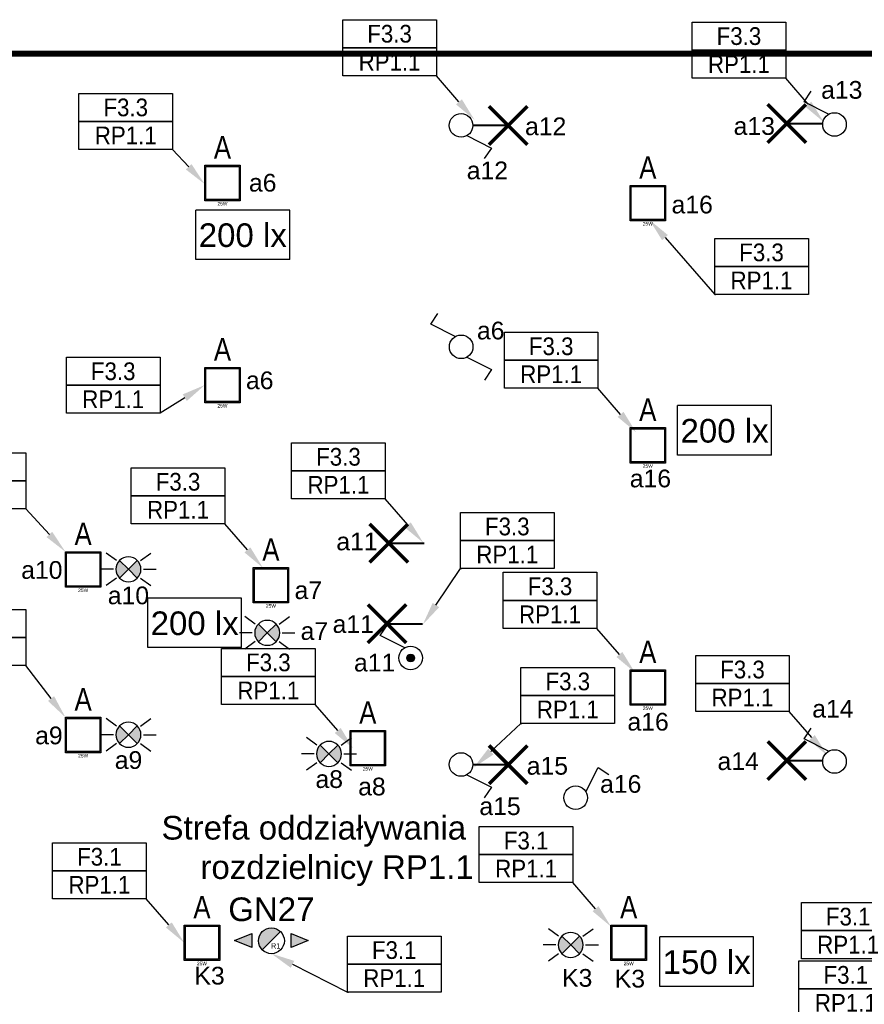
# Model space of a CAD drawing. Header units: millimetres. Extents: x 38270 to 48687, y 14738 to 20042.
# Tile 16 of 19: x 42280 to 42995, y 15459 to 16293. Entities that reach past the tile are written whole.
import ezdxf
from ezdxf import colors
from ezdxf.entities.mleader import LeaderData, LeaderLine
from ezdxf.enums import TextEntityAlignment as Align
from ezdxf.math import Vec2, Vec3

# ---------------------------------------------------------------- set-up
doc = ezdxf.new("R2010")
doc.units = ezdxf.units.MM
doc.linetypes.add('DASHED', pattern=[0.75, 0.5, -0.25])
for name, color, linetype in [('_IE_Adresy_Obwodów', 246, 'Continuous'), ('_IE_Czujki ruchu ośw', 170, 'Continuous'), ('_IE_Nateżenie oświetlenia AW', 94, 'Continuous'), ('_IE_Natężenia oświetlenia', 240, 'Continuous'), ('_IE_Oświetlenie podstawowe oprawy', 5, 'Continuous'), ('_IE_Strefy oddziaływania rozdzielnic elektrycznych', 240, 'Continuous'), ('_IE_Strefy sterowania ośw', 242, 'Continuous'), ('_IE_Strefy sterowania oświetleniem', 242, 'Continuous'), ('_IE_Łączniki_ośw_IP20', 5, 'Continuous'), ('_IE_Łączniki_ośw_IP44', 5, 'Continuous'), ('AX - OPISY', 240, 'Continuous'), ('AX - OPRAWY  EWAKUACYJNE', 240, 'Continuous')]:
    doc.layers.add(name, color=color, linetype=linetype)
doc.layers.add('_IE_punkty oświetleniowe', color=170, linetype='Continuous', lineweight=40)
doc.layers.add('AX - ADRESACJA', color=240, linetype='Continuous', lineweight=5)
doc.styles.add('ARIAL', font='arial.ttf')
doc.styles.add('ARIAL 1.0', font='txt')
doc.styles.add('ML-LENA', font='ARIALN.TTF')
doc.styles.add('ROMANS', font='simplex.shx', dxfattribs={"width": 0.8})
doc.styles.get("Standard").update_dxf_attribs({"font": 'ARIAL.TTF'})

# ---------------------------------------------------------------- blocks, each defined once
blk = doc.blocks.new('Natężenie oświetlenia')
at = {"layer": '_IE_Natężenia oświetlenia', "color": 7, "linetype": 'Continuous'}
for p in [(-39.69, -20.91), (39.69, 20.91)]:
    blk.add_line(p, (-39.69, 20.91), dxfattribs=at)
at = {"layer": '_IE_Natężenia oświetlenia', "color": 7}
for q in [(39.69, 20.91), (-39.69, -20.91)]:
    blk.add_line((39.69, -20.91), q, dxfattribs=at)
at = {"layer": '_IE_Nateżenie oświetlenia AW', "style": 'ARIAL', "flags": 12}
blk.add_attdef('LUX', text='', height=20, dxfattribs=at).set_placement((0, 0), align=Align.MIDDLE)
blk = doc.blocks.new('*U5022')
at = {"layer": '_IE_Łączniki_ośw_IP20', "color": 170, "ltscale": 3}
for p, q in [((1418.02, 1520.84), (1438.71, 1510.36)), ((1438.71, 1510.36), (1432.72, 1501.38))]:
    blk.add_line(p, q, dxfattribs=at)
blk.add_circle((1413.07, 1529.5), 9.98, dxfattribs=at)
at = {"layer": '_IE_Strefy sterowania ośw', "style": 'ARIAL', "flags": 12}
blk.add_attdef('STREFAOŚW', text='', height=17, dxfattribs=at).set_placement((1503.25, 1537.3), align=Align.MIDDLE)
blk = doc.blocks.new('*U5024')
at = {"layer": '_IE_Łączniki_ośw_IP20', "color": 170, "ltscale": 3}
for p, q in [((1387.42, 1548.64), (1393.41, 1557.63)), ((1408.12, 1538.17), (1387.42, 1548.64))]:
    blk.add_line(p, q, dxfattribs=at)
blk.add_circle((1413.07, 1529.5), 9.98, dxfattribs=at)
at = {"layer": '_IE_Strefy sterowania ośw', "style": 'ARIAL', "flags": 12}
blk.add_attdef('STREFAOŚW', text='', height=17, dxfattribs=at).set_placement((1503.25, 1537.3), align=Align.MIDDLE)
blk = doc.blocks.new('*U5026')
at = {"layer": '_IE_Łączniki_ośw_IP20', "color": 170, "ltscale": 3}
for p, q in [((1421.73, 1534.45), (1432.21, 1555.15)), ((1432.21, 1555.15), (1441.19, 1549.16))]:
    blk.add_line(p, q, dxfattribs=at)
blk.add_circle((1413.07, 1529.5), 9.98, dxfattribs=at)
at = {"layer": '_IE_Strefy sterowania ośw', "style": 'ARIAL', "flags": 12}
blk.add_attdef('STREFAOŚW', text='', height=17, dxfattribs=at).set_placement((1503.25, 1537.3), align=Align.MIDDLE)
blk = doc.blocks.new('*U5029')
at = {"layer": '_IE_Łączniki_ośw_IP20', "color": 170, "ltscale": 3}
for p, q in [((1387.37, 1548.73), (1393.36, 1557.72)), ((1408.07, 1538.26), (1387.37, 1548.73)), ((1418.02, 1520.84), (1438.71, 1510.36)), ((1438.71, 1510.36), (1432.72, 1501.38))]:
    blk.add_line(p, q, dxfattribs=at)
blk.add_circle((1413.07, 1529.5), 9.98, dxfattribs=at)
at = {"layer": '_IE_Strefy sterowania ośw', "style": 'ARIAL', "flags": 12}
blk.add_attdef('STREFAOŚW', text='', height=17, dxfattribs=at).set_placement((1503.25, 1537.3), align=Align.MIDDLE)
blk = doc.blocks.new('*U5042')
at = {"layer": '_IE_punkty oświetleniowe', "ltscale": 2}
blk.add_line((0, 0), (29.89, 0), dxfattribs=at)
at = {"layer": '_IE_punkty oświetleniowe', "ltscale": 2, "const_width": 3}
for points in [[(16.25, -16.25), (-16.25, 16.25)], [(16.25, 16.25), (-16.25, -16.25)]]:
    blk.add_lwpolyline(points, dxfattribs=at)
blk = doc.blocks.new('*U5044')
at = {"layer": '_IE_Łączniki_ośw_IP44'}
h = blk.add_hatch(color=170, dxfattribs=at)
edge = h.paths.add_edge_path()
edge.add_arc((1413.07, 1529.5), 3.27, 90, 450)
at = {"layer": '_IE_Łączniki_ośw_IP20', "color": 170, "ltscale": 3}
for p, q in [((1387.42, 1548.64), (1393.41, 1557.63)), ((1408.12, 1538.17), (1387.42, 1548.64))]:
    blk.add_line(p, q, dxfattribs=at)
blk.add_circle((1413.07, 1529.5), 9.98, dxfattribs=at)
at = {"layer": '_IE_Łączniki_ośw_IP44', "color": 170}
blk.add_circle((1413.07, 1529.5), 3.27, dxfattribs=at)
at = {"layer": '_IE_Strefy sterowania ośw', "style": 'ARIAL', "flags": 12}
blk.add_attdef('STREFAOŚW', text='', height=17, dxfattribs=at).set_placement((1503.25, 1537.3), align=Align.MIDDLE)
blk = doc.blocks.new('Czujka ruchu sufitowa')
at = {"layer": '_IE_Czujki ruchu ośw'}
for points in [[(3278.03, 380.43), (3285.51, 372.96), (3278.03, 365.48, -0.414214)], [(3292.98, 380.43), (3285.51, 372.96), (3292.98, 365.48, 0.414214)]]:
    blk.add_hatch(color=170, dxfattribs=at).paths.add_polyline_path(points)
at = {"layer": '_IE_Czujki ruchu ośw', "color": 170}
for p, q in [((3275.28, 380.38), (3266.59, 386.7)), ((3295.73, 380.38), (3304.42, 386.7)), ((3285.51, 372.96), (3278.03, 380.43)), ((3285.51, 372.96), (3292.98, 380.43)), ((3272.87, 372.96), (3262.13, 372.96)), ((3278.03, 365.48), (3285.51, 372.96)), ((3292.98, 365.48), (3285.51, 372.96)), ((3298.14, 372.96), (3308.89, 372.96)), ((3275.28, 365.53), (3266.59, 359.21)), ((3295.73, 365.53), (3304.42, 359.21))]:
    blk.add_line(p, q, dxfattribs=at)
for start, end in [(90, 270), (270, 90)]:
    blk.add_arc((3285.51, 372.96), 10.57, start, end, dxfattribs=at)
blk = doc.blocks.new('AX - GN27')
at = {"layer": 'AX - OPRAWY  EWAKUACYJNE', "color": 251, "style": 'ARIAL 1.0'}
blk.add_text('GN27', height=0.784, dxfattribs=at).set_placement((-1.5, -0.3))
blk = doc.blocks.new('GN27')
at = {"layer": 'AX - OPRAWY  EWAKUACYJNE'}
for points in [[(15.5, 15.5, 0.668179), (-21.9, 0, 0.198912), (-15.5, -15.5)], [(-62.5, 0.4), (-33.2, -11.2), (-33.2, 12.1)], [(33.2, 12), (62.5, 0.4), (33.2, -11.3)]]:
    blk.add_hatch(color=256, dxfattribs=at).paths.add_polyline_path(points)
for p, q in [((-62.5, 0.4), (-33.2, 12.1)), ((-33.2, -11.2), (-62.5, 0.4)), ((-33.2, 12.1), (-33.2, -11.2)), ((15.5, 15.5), (-15.5, -15.5)), ((33.2, 12), (62.5, 0.4)), ((33.2, -11.3), (33.2, 12)), ((62.5, 0.4), (33.2, -11.3))]:
    blk.add_line(p, q, dxfattribs=at)
blk.add_circle((0, 0), 21.9, dxfattribs=at)
at = {"layer": 'AX - OPRAWY  EWAKUACYJNE', "color": 2}
blk.add_blockref('AX - GN27', (-11.3, -0.1), dxfattribs=at)
at = {"layer": 'AX - ADRESACJA', "style": 'ROMANS', "width": 0.8, "flags": 4}
blk.add_attdef('AX_ADRES', text='', height=20, dxfattribs=at).set_placement((-1.6, -46.2), align=Align.MIDDLE)
at = {"layer": 'AX - OPRAWY  EWAKUACYJNE', "lineweight": 5, "style": 'ARIAL 1.0'}
blk.add_text('R1', height=9, dxfattribs=at).set_placement((7.2, -8.7), align=Align.MIDDLE)
at = {"layer": 'AX - OPRAWY  EWAKUACYJNE', "lineweight": 5, "style": 'ROMANS', "width": 0.8, "flags": 13}
blk.add_attdef('TYP', (-12.6, -0.8), '', height=0.2, dxfattribs=at)
blk = doc.blocks.new('F8R3B6Q8J0')
h = blk.add_hatch(color=0)
h.dxf.hatch_style = 1
h.paths.add_polyline_path([(-0.15, -0.15), (-0.15, 0.15), (0.15, 0.15), (0.15, -0.15)])
h.paths.add_polyline_path([(-0.14, -0.14), (-0.14, 0.14), (0.14, 0.14), (0.14, -0.14)], flags=16)
at = {"color": 0}
for p, q in [((-0.15, -0.15, 0.055), (-0.15, 0.15)), ((-0.15, 0.15), (0.15, 0.15, 0.055)), ((-0.14, -0.14), (-0.14, 0.14)), ((-0.14, 0.14), (0.14, 0.14)), ((0.14, 0.14), (0.14, -0.14)), ((0.15, 0.15, 0.055), (0.15, -0.15)), ((0.15, -0.15), (-0.15, -0.15, 0.055)), ((0.14, -0.14), (-0.14, -0.14))]:
    blk.add_line(p, q, dxfattribs=at)
at = {"color": 0, "style": 'ML-LENA'}
blk.add_attdef('SYMBOL', text='', height=0.19, dxfattribs=at).set_placement((0, 0.15, 244.664), align=Align.BOTTOM_CENTER)
blk.add_attdef('Atr3', text='', height=0.16, dxfattribs=at).set_placement((-0.175, 0, -3.3718), align=Align.MIDDLE_RIGHT)
blk.add_attdef('Atr1', text='', height=0.16, dxfattribs=at).set_placement((0.1742, 0, -3.3993), align=Align.MIDDLE_LEFT)
for tag, height, p in [('MOC', 0.03, (0, -0.16)), ('Atr2', 0.16, (0, -0.197, -3.3993))]:
    blk.add_attdef(tag, text='', height=height, dxfattribs=at).set_placement(p, align=Align.TOP_CENTER)
blk = doc.blocks.new('*U36201')
at = {"layer": '_IE_Adresy_Obwodów', "color": 7}
for points in [[(-792.5, 474.4), (0, 474.4), (0, 237.2), (-792.5, 237.2)], [(-792.5, 237.2), (0, 237.2), (0, 0), (-792.5, 0)]]:
    blk.add_lwpolyline(points, close=True, dxfattribs=at)
at = {"layer": '_IE_Adresy_Obwodów', "width": 0.9, "flags": 12}
for tag, p in [('ADRES', (-396.2, 355.8)), ('ROZDZ', (-396.2, 118.6))]:
    blk.add_attdef(tag, text='', height=150, dxfattribs=at).set_placement(p, align=Align.MIDDLE)
ml = blk.add_multileader_mtext('Standard')
ml.set_content(' ')
ml.set_leader_properties()
ml.build(insert=Vec2(0, 0))
ml.multileader.update_dxf_attribs({"arrow_head_size": 200})
ctx = ml.context
ctx.base_point, ctx.arrow_head_size, ctx.plane_origin = Vec3(-13.6, 0), 200, Vec3(553.5, 71.8)
ctx.text_align_type = 2
notes = []
notes.append((ctx, [(0, (1, 1, 0), (0, 0), (-1, 0), 8, [(0, [(321.9, -372.2), (0, 0)], 0, [])])]))
ctx.mtext.insert, ctx.mtext.alignment, ctx.mtext.flow_direction = Vec3(-10, 2), 3, 5
for ctx, leaders in notes:
    for number, flags, end, landing, length, lines in leaders:
        leader = LeaderData()
        leader.index, (leader.has_last_leader_line, leader.has_dogleg_vector, leader.attachment_direction) = number, flags
        leader.last_leader_point, leader.dogleg_vector, leader.dogleg_length = Vec3(end), Vec3(landing), length
        for number, points, colour, breaks in lines:
            line = LeaderLine()
            line.index, line.vertices, line.color, line.breaks = number, Vec3.list(points), colors.encode_raw_color(colour), breaks
            leader.lines.append(line)
        ctx.leaders.append(leader)
blk = doc.blocks.new('*U36215')
at = {"layer": '_IE_Adresy_Obwodów', "color": 7}
for points in [[(-792.5, 474.4), (0, 474.4), (0, 237.2), (-792.5, 237.2)], [(-792.5, 237.2), (0, 237.2), (0, 0), (-792.5, 0)]]:
    blk.add_lwpolyline(points, close=True, dxfattribs=at)
at = {"layer": '_IE_Adresy_Obwodów', "width": 0.9, "flags": 12}
for tag, p in [('ADRES', (-396.2, 355.8)), ('ROZDZ', (-396.2, 118.6))]:
    blk.add_attdef(tag, text='', height=150, dxfattribs=at).set_placement(p, align=Align.MIDDLE)
ml = blk.add_multileader_mtext('Standard')
ml.set_content(' ')
ml.set_leader_properties()
ml.build(insert=Vec2(0, 0))
ml.multileader.update_dxf_attribs({"arrow_head_size": 200})
ctx = ml.context
ctx.base_point, ctx.arrow_head_size, ctx.plane_origin = Vec3(-13.6, 0), 200, Vec3(553.5, 71.8)
ctx.text_align_type = 2
notes = []
notes.append((ctx, [(0, (1, 1, 0), (0, 0), (-1, 0), 8, [(0, [(401.7, 237), (0, 0)], 0, [])])]))
ctx.mtext.insert, ctx.mtext.alignment, ctx.mtext.flow_direction = Vec3(-10, 2), 3, 5
for ctx, leaders in notes:
    for number, flags, end, landing, length, lines in leaders:
        leader = LeaderData()
        leader.index, (leader.has_last_leader_line, leader.has_dogleg_vector, leader.attachment_direction) = number, flags
        leader.last_leader_point, leader.dogleg_vector, leader.dogleg_length = Vec3(end), Vec3(landing), length
        for number, points, colour, breaks in lines:
            line = LeaderLine()
            line.index, line.vertices, line.color, line.breaks = number, Vec3.list(points), colors.encode_raw_color(colour), breaks
            leader.lines.append(line)
        ctx.leaders.append(leader)
blk = doc.blocks.new('*U42536')
at = {"layer": '_IE_Adresy_Obwodów', "color": 7}
for points in [[(-792.5, 474.4), (0, 474.4), (0, 237.2), (-792.5, 237.2)], [(-792.5, 237.2), (0, 237.2), (0, 0), (-792.5, 0)]]:
    blk.add_lwpolyline(points, close=True, dxfattribs=at)
at = {"layer": '_IE_Adresy_Obwodów', "width": 0.9, "flags": 12}
for tag, p in [('ADRES', (-396.2, 355.8)), ('ROZDZ', (-396.2, 118.6))]:
    blk.add_attdef(tag, text='', height=150, dxfattribs=at).set_placement(p, align=Align.MIDDLE)
ml = blk.add_multileader_mtext('Standard')
ml.set_content(' ')
ml.set_leader_properties()
ml.build(insert=Vec2(0, 0))
ml.multileader.update_dxf_attribs({"arrow_head_size": 200})
ctx = ml.context
ctx.base_point, ctx.arrow_head_size, ctx.plane_origin = Vec3(-13.6, 0), 200, Vec3(553.5, 71.8)
ctx.text_align_type = 2
notes = []
notes.append((ctx, [(0, (1, 1, 0), (0, 0), (-1, 0), 8, [(0, [(335.3, -437.3), (0, 0)], 0, [])])]))
ctx.mtext.insert, ctx.mtext.alignment, ctx.mtext.flow_direction = Vec3(-10, 2), 3, 5
for ctx, leaders in notes:
    for number, flags, end, landing, length, lines in leaders:
        leader = LeaderData()
        leader.index, (leader.has_last_leader_line, leader.has_dogleg_vector, leader.attachment_direction) = number, flags
        leader.last_leader_point, leader.dogleg_vector, leader.dogleg_length = Vec3(end), Vec3(landing), length
        for number, points, colour, breaks in lines:
            line = LeaderLine()
            line.index, line.vertices, line.color, line.breaks = number, Vec3.list(points), colors.encode_raw_color(colour), breaks
            leader.lines.append(line)
        ctx.leaders.append(leader)
blk = doc.blocks.new('*U42538')
at = {"layer": '_IE_Adresy_Obwodów', "color": 7}
for points in [[(-792.5, 474.4), (0, 474.4), (0, 237.2), (-792.5, 237.2)], [(-792.5, 237.2), (0, 237.2), (0, 0), (-792.5, 0)]]:
    blk.add_lwpolyline(points, close=True, dxfattribs=at)
at = {"layer": '_IE_Adresy_Obwodów', "width": 0.9, "flags": 12}
for tag, p in [('ADRES', (-396.2, 355.8)), ('ROZDZ', (-396.2, 118.6))]:
    blk.add_attdef(tag, text='', height=150, dxfattribs=at).set_placement(p, align=Align.MIDDLE)
ml = blk.add_multileader_mtext('Standard')
ml.set_content(' ')
ml.set_leader_properties()
ml.build(insert=Vec2(0, 0))
ml.multileader.update_dxf_attribs({"arrow_head_size": 200})
ctx = ml.context
ctx.base_point, ctx.arrow_head_size, ctx.plane_origin = Vec3(-13.6, 0), 200, Vec3(553.5, 71.8)
ctx.text_align_type = 2
notes = []
notes.append((ctx, [(0, (1, 1, 0), (0, 0), (-1, 0), 8, [(0, [(335.3, -363), (0, 0)], 0, [])])]))
ctx.mtext.insert, ctx.mtext.alignment, ctx.mtext.flow_direction = Vec3(-10, 2), 3, 5
for ctx, leaders in notes:
    for number, flags, end, landing, length, lines in leaders:
        leader = LeaderData()
        leader.index, (leader.has_last_leader_line, leader.has_dogleg_vector, leader.attachment_direction) = number, flags
        leader.last_leader_point, leader.dogleg_vector, leader.dogleg_length = Vec3(end), Vec3(landing), length
        for number, points, colour, breaks in lines:
            line = LeaderLine()
            line.index, line.vertices, line.color, line.breaks = number, Vec3.list(points), colors.encode_raw_color(colour), breaks
            leader.lines.append(line)
        ctx.leaders.append(leader)
blk = doc.blocks.new('*U36245')
at = {"layer": '_IE_Adresy_Obwodów', "color": 7}
for points in [[(-792.5, 474.4), (0, 474.4), (0, 237.2), (-792.5, 237.2)], [(-792.5, 237.2), (0, 237.2), (0, 0), (-792.5, 0)]]:
    blk.add_lwpolyline(points, close=True, dxfattribs=at)
at = {"layer": '_IE_Adresy_Obwodów', "width": 0.9, "flags": 12}
for tag, p in [('ADRES', (-396.2, 355.8)), ('ROZDZ', (-396.2, 118.6))]:
    blk.add_attdef(tag, text='', height=150, dxfattribs=at).set_placement(p, align=Align.MIDDLE)
ml = blk.add_multileader_mtext('Standard')
ml.set_content(' ')
ml.set_leader_properties()
ml.build(insert=Vec2(0, 0))
ml.multileader.update_dxf_attribs({"arrow_head_size": 200})
ctx = ml.context
ctx.base_point, ctx.arrow_head_size, ctx.plane_origin = Vec3(-784.5, 0), 200, Vec3(-1345.9, 71.8)
notes = []
notes.append((ctx, [(0, (1, 1, 0), (-792.5, 0), (1, 0), 8, [(0, [(-1111.9, -475.4), (-792.5, 0)], 0, [])])]))
ctx.mtext.insert, ctx.mtext.flow_direction = Vec3(-782.5, 2), 5
for ctx, leaders in notes:
    for number, flags, end, landing, length, lines in leaders:
        leader = LeaderData()
        leader.index, (leader.has_last_leader_line, leader.has_dogleg_vector, leader.attachment_direction) = number, flags
        leader.last_leader_point, leader.dogleg_vector, leader.dogleg_length = Vec3(end), Vec3(landing), length
        for number, points, colour, breaks in lines:
            line = LeaderLine()
            line.index, line.vertices, line.color, line.breaks = number, Vec3.list(points), colors.encode_raw_color(colour), breaks
            leader.lines.append(line)
        ctx.leaders.append(leader)
blk = doc.blocks.new('*U42542')
at = {"layer": '_IE_Adresy_Obwodów', "color": 7}
for points in [[(-792.5, 474.4), (0, 474.4), (0, 237.2), (-792.5, 237.2)], [(-792.5, 237.2), (0, 237.2), (0, 0), (-792.5, 0)]]:
    blk.add_lwpolyline(points, close=True, dxfattribs=at)
at = {"layer": '_IE_Adresy_Obwodów', "width": 0.9, "flags": 12}
for tag, p in [('ADRES', (-396.2, 355.8)), ('ROZDZ', (-396.2, 118.6))]:
    blk.add_attdef(tag, text='', height=150, dxfattribs=at).set_placement(p, align=Align.MIDDLE)
ml = blk.add_multileader_mtext('Standard')
ml.set_content(' ')
ml.set_leader_properties()
ml.build(insert=Vec2(0, 0))
ml.multileader.update_dxf_attribs({"arrow_head_size": 200})
ctx = ml.context
ctx.base_point, ctx.arrow_head_size, ctx.plane_origin = Vec3(-13.6, 0), 200, Vec3(553.5, 71.8)
ctx.text_align_type = 2
notes = []
notes.append((ctx, [(0, (1, 1, 0), (0, 0), (-1, 0), 8, [(0, [(272.4, -293.7), (0, 0)], 0, [])])]))
ctx.mtext.insert, ctx.mtext.alignment, ctx.mtext.flow_direction = Vec3(-10, 2), 3, 5
for ctx, leaders in notes:
    for number, flags, end, landing, length, lines in leaders:
        leader = LeaderData()
        leader.index, (leader.has_last_leader_line, leader.has_dogleg_vector, leader.attachment_direction) = number, flags
        leader.last_leader_point, leader.dogleg_vector, leader.dogleg_length = Vec3(end), Vec3(landing), length
        for number, points, colour, breaks in lines:
            line = LeaderLine()
            line.index, line.vertices, line.color, line.breaks = number, Vec3.list(points), colors.encode_raw_color(colour), breaks
            leader.lines.append(line)
        ctx.leaders.append(leader)
blk = doc.blocks.new('*U36228')
at = {"layer": '_IE_Adresy_Obwodów', "color": 7}
for points in [[(-792.5, 474.4), (0, 474.4), (0, 237.2), (-792.5, 237.2)], [(-792.5, 237.2), (0, 237.2), (0, 0), (-792.5, 0)]]:
    blk.add_lwpolyline(points, close=True, dxfattribs=at)
at = {"layer": '_IE_Adresy_Obwodów', "width": 0.9, "flags": 12}
for tag, p in [('ADRES', (-396.2, 355.8)), ('ROZDZ', (-396.2, 118.6))]:
    blk.add_attdef(tag, text='', height=150, dxfattribs=at).set_placement(p, align=Align.MIDDLE)
ml = blk.add_multileader_mtext('Standard')
ml.set_content(' ')
ml.set_leader_properties()
ml.build(insert=Vec2(0, 0))
ml.multileader.update_dxf_attribs({"arrow_head_size": 200})
ctx = ml.context
ctx.base_point, ctx.arrow_head_size, ctx.plane_origin = Vec3(-13.6, 0), 200, Vec3(553.5, 71.8)
ctx.text_align_type = 2
notes = []
notes.append((ctx, [(0, (1, 1, 0), (0, 0), (-1, 0), 8, [(0, [(378.5, 238.9), (0, 0)], 0, [])])]))
ctx.mtext.insert, ctx.mtext.alignment, ctx.mtext.flow_direction = Vec3(-10, 2), 3, 5
for ctx, leaders in notes:
    for number, flags, end, landing, length, lines in leaders:
        leader = LeaderData()
        leader.index, (leader.has_last_leader_line, leader.has_dogleg_vector, leader.attachment_direction) = number, flags
        leader.last_leader_point, leader.dogleg_vector, leader.dogleg_length = Vec3(end), Vec3(landing), length
        for number, points, colour, breaks in lines:
            line = LeaderLine()
            line.index, line.vertices, line.color, line.breaks = number, Vec3.list(points), colors.encode_raw_color(colour), breaks
            leader.lines.append(line)
        ctx.leaders.append(leader)
blk = doc.blocks.new('*U36229')
at = {"layer": '_IE_Adresy_Obwodów', "color": 7}
for points in [[(-792.5, 474.4), (0, 474.4), (0, 237.2), (-792.5, 237.2)], [(-792.5, 237.2), (0, 237.2), (0, 0), (-792.5, 0)]]:
    blk.add_lwpolyline(points, close=True, dxfattribs=at)
at = {"layer": '_IE_Adresy_Obwodów', "width": 0.9, "flags": 12}
for tag, p in [('ADRES', (-396.2, 355.8)), ('ROZDZ', (-396.2, 118.6))]:
    blk.add_attdef(tag, text='', height=150, dxfattribs=at).set_placement(p, align=Align.MIDDLE)
ml = blk.add_multileader_mtext('Standard')
ml.set_content(' ')
ml.set_leader_properties()
ml.build(insert=Vec2(0, 0))
ml.multileader.update_dxf_attribs({"arrow_head_size": 200})
ctx = ml.context
ctx.base_point, ctx.arrow_head_size, ctx.plane_origin = Vec3(-784.5, 0), 200, Vec3(-1345.9, 71.8)
notes = []
notes.append((ctx, [(0, (1, 1, 0), (-792.5, 0), (1, 0), 8, [(0, [(-1194.1, -374.8), (-792.5, 0)], 0, [])])]))
ctx.mtext.insert, ctx.mtext.flow_direction = Vec3(-782.5, 2), 5
for ctx, leaders in notes:
    for number, flags, end, landing, length, lines in leaders:
        leader = LeaderData()
        leader.index, (leader.has_last_leader_line, leader.has_dogleg_vector, leader.attachment_direction) = number, flags
        leader.last_leader_point, leader.dogleg_vector, leader.dogleg_length = Vec3(end), Vec3(landing), length
        for number, points, colour, breaks in lines:
            line = LeaderLine()
            line.index, line.vertices, line.color, line.breaks = number, Vec3.list(points), colors.encode_raw_color(colour), breaks
            leader.lines.append(line)
        ctx.leaders.append(leader)
blk = doc.blocks.new('*U36232')
at = {"layer": '_IE_Adresy_Obwodów', "color": 7}
for points in [[(-792.5, 474.4), (0, 474.4), (0, 237.2), (-792.5, 237.2)], [(-792.5, 237.2), (0, 237.2), (0, 0), (-792.5, 0)]]:
    blk.add_lwpolyline(points, close=True, dxfattribs=at)
at = {"layer": '_IE_Adresy_Obwodów', "width": 0.9, "flags": 12}
for tag, p in [('ADRES', (-396.2, 355.8)), ('ROZDZ', (-396.2, 118.6))]:
    blk.add_attdef(tag, text='', height=150, dxfattribs=at).set_placement(p, align=Align.MIDDLE)
ml = blk.add_multileader_mtext('Standard')
ml.set_content(' ')
ml.set_leader_properties()
ml.build(insert=Vec2(0, 0))
ml.multileader.update_dxf_attribs({"arrow_head_size": 200})
ctx = ml.context
ctx.base_point, ctx.arrow_head_size, ctx.plane_origin = Vec3(-784.5, 0), 200, Vec3(-1345.9, 71.8)
notes = []
notes.append((ctx, [(0, (1, 1, 0), (-792.5, 0), (1, 0), 8, [(0, [(-1344.9, 631), (-792.5, 0)], 0, [])])]))
ctx.mtext.insert, ctx.mtext.flow_direction = Vec3(-782.5, 2), 5
for ctx, leaders in notes:
    for number, flags, end, landing, length, lines in leaders:
        leader = LeaderData()
        leader.index, (leader.has_last_leader_line, leader.has_dogleg_vector, leader.attachment_direction) = number, flags
        leader.last_leader_point, leader.dogleg_vector, leader.dogleg_length = Vec3(end), Vec3(landing), length
        for number, points, colour, breaks in lines:
            line = LeaderLine()
            line.index, line.vertices, line.color, line.breaks = number, Vec3.list(points), colors.encode_raw_color(colour), breaks
            leader.lines.append(line)
        ctx.leaders.append(leader)
blk = doc.blocks.new('*U36360')
at = {"layer": '_IE_Adresy_Obwodów', "color": 7}
for points in [[(-792.5, 474.4), (0, 474.4), (0, 237.2), (-792.5, 237.2)], [(-792.5, 237.2), (0, 237.2), (0, 0), (-792.5, 0)]]:
    blk.add_lwpolyline(points, close=True, dxfattribs=at)
at = {"layer": '_IE_Adresy_Obwodów', "width": 0.9, "flags": 12}
for tag, p in [('ADRES', (-396.2, 355.8)), ('ROZDZ', (-396.2, 118.6))]:
    blk.add_attdef(tag, text='', height=150, dxfattribs=at).set_placement(p, align=Align.MIDDLE)
ml = blk.add_multileader_mtext('Standard')
ml.set_content(' ')
ml.set_leader_properties()
ml.build(insert=Vec2(0, 0))
ml.multileader.update_dxf_attribs({"arrow_head_size": 200})
ctx = ml.context
ctx.base_point, ctx.arrow_head_size, ctx.plane_origin = Vec3(-784.5, 0), 200, Vec3(-1345.9, 71.8)
notes = []
notes.append((ctx, [(0, (1, 1, 0), (-792.5, 0), (1, 0), 8, [(0, [(-1436, 325.3), (-792.5, 0)], 0, [])])]))
ctx.mtext.insert, ctx.mtext.flow_direction = Vec3(-782.5, 2), 5
for ctx, leaders in notes:
    for number, flags, end, landing, length, lines in leaders:
        leader = LeaderData()
        leader.index, (leader.has_last_leader_line, leader.has_dogleg_vector, leader.attachment_direction) = number, flags
        leader.last_leader_point, leader.dogleg_vector, leader.dogleg_length = Vec3(end), Vec3(landing), length
        for number, points, colour, breaks in lines:
            line = LeaderLine()
            line.index, line.vertices, line.color, line.breaks = number, Vec3.list(points), colors.encode_raw_color(colour), breaks
            leader.lines.append(line)
        ctx.leaders.append(leader)

msp = doc.modelspace()

# ---------------------------------------------------------------- linework, layer by layer
at = {"layer": '_IE_Strefy oddziaływania rozdzielnic elektrycznych', "linetype": 'DASHED', "ltscale": 10, "const_width": 5}
msp.add_lwpolyline([(38272.3, 16263.81), (44122.3, 16263.81), (44122.3, 14740.81), (38272.3, 14740.81)], close=True, dxfattribs=at)

# ---------------------------------------------------------------- block references
at = {"layer": '_IE_Adresy_Obwodów', "xscale": 0.1, "yscale": 0.1, "zscale": 0.1}
for name, p, values in [('*U36201', (42632.35, 16245.11), {'ADRES': 'F3.3', 'ROZDZ': 'RP1.1'}), ('*U36201', (42928.07, 16243.1), {'ADRES': 'F3.3', 'ROZDZ': 'RP1.1'}), ('*U42542', (42409.06, 16182.75), {'ADRES': 'F3.3', 'ROZDZ': 'RP1.1'}), ('*U36232', (42947.18, 16060.04), {'ADRES': 'F3.3', 'ROZDZ': 'RP1.1'}), ('*U36201', (42769.15, 15980.58), {'ADRES': 'F3.3', 'ROZDZ': 'RP1.1'}), ('*U36228', (42398.45, 15959.42), {'ADRES': 'F3.3', 'ROZDZ': 'RP1.1'}), ('*U36201', (42589.1, 15887.04), {'ADRES': 'F3.3', 'ROZDZ': 'RP1.1'}), ('*U42538', (42284.84, 15878.49), {'ADRES': 'F3.3', 'ROZDZ': 'RP1.1'}), ('*U36201', (42453.31, 15865.91), {'ADRES': 'F3.3', 'ROZDZ': 'RP1.1'}), ('*U36245', (42732, 15828.07), {'ADRES': 'F3.3', 'ROZDZ': 'RP1.1'}), ('*U36201', (42768.14, 15777.4), {'ADRES': 'F3.3', 'ROZDZ': 'RP1.1'}), ('*U42536', (42284.84, 15745.84), {'ADRES': 'F3.3', 'ROZDZ': 'RP1.1'}), ('*U36201', (42529.76, 15713.03), {'ADRES': 'F3.3', 'ROZDZ': 'RP1.1'}), ('*U36201', (42931.08, 15706.99), {'ADRES': 'F3.3', 'ROZDZ': 'RP1.1'}), ('*U36229', (42783.23, 15696.93), {'ADRES': 'F3.3', 'ROZDZ': 'RP1.1'}), ('*U36201', (42747.96, 15562.21), {'ADRES': 'F3.1', 'ROZDZ': 'RP1.1'}), ('*U36201', (42386.77, 15548.52, 252.75), {'ADRES': 'F3.1', 'ROZDZ': 'RP1.1'}), ('*U36215', (43020.54, 15497.84), {'ADRES': 'F3.1', 'ROZDZ': 'RP1.1'}), ('*U36360', (42636.31, 15469.55), {'ADRES': 'F3.1', 'ROZDZ': 'RP1.1'}), ('*U36201', (43018.53, 15448.56), {'ADRES': 'F3.1', 'ROZDZ': 'RP1.1'})]:
    msp.add_blockref(name, p, dxfattribs=at).add_auto_attribs(values)
at = {"layer": '_IE_Czujki ruchu ośw'}
for p in [(39086.24, 15454.43), (39203.66, 15400.65), (39086.24, 15314.35), (39255.96, 15298.19), (39460.55, 15136.51)]:
    msp.add_blockref('Czujka ruchu sufitowa', p, dxfattribs=at)
at = {"layer": '_IE_Natężenia oświetlenia'}
ref = msp.add_blockref('Natężenie oświetlenia', (42468.51, 16110.57), dxfattribs=at)
ref.add_attrib('LUX', '200 lx', dxfattribs={"height": 20, "style": 'ARIAL'}).set_placement((42468.51, 16110.57), align=Align.MIDDLE)
ref = msp.add_blockref('Natężenie oświetlenia', (42876.27, 15945.02), dxfattribs=at)
ref.add_attrib('LUX', '200 lx', dxfattribs={"height": 20, "style": 'ARIAL'}).set_placement((42876.27, 15945.02), align=Align.MIDDLE)
ref = msp.add_blockref('Natężenie oświetlenia', (42427.77, 15782.1), dxfattribs=at)
ref.add_attrib('LUX', '200 lx', dxfattribs={"height": 20, "style": 'ARIAL'}).set_placement((42427.77, 15782.1), align=Align.MIDDLE)
ref = msp.add_blockref('Natężenie oświetlenia', (42861.15, 15495.29), dxfattribs=at)
ref.add_attrib('LUX', '150 lx', dxfattribs={"height": 20, "style": 'ARIAL'}).set_placement((42861.15, 15495.29), align=Align.MIDDLE)
at = {"layer": '_IE_Oświetlenie podstawowe oprawy', "xscale": 100, "yscale": 100, "zscale": 100}
for p in [(42451.3, 16154.31, 250), (42811.3, 16137.31, 250), (42451.3, 15983.31, 250), (42811.3, 15932.31, 250), (42333.37, 15827.19, 250), (42492.3, 15813.91, 250), (42811.3, 15727.31, 250), (42333.37, 15687.12, 250), (42574.3, 15676.01, 250), (42433.96, 15511.31, 250), (42795.14, 15511.31, 250)]:
    msp.add_blockref('F8R3B6Q8J0', p, dxfattribs=at).add_auto_attribs({'SYMBOL': 'A', 'MOC': '25W'})
at = {"layer": '_IE_punkty oświetleniowe', "rotation": 180}
for p in [(42693.12, 16202.95), (42693.12, 15662.03)]:
    msp.add_blockref('*U5042', p, dxfattribs=at)
at = {"layer": '_IE_punkty oświetleniowe'}
for p in [(42928.97, 16204.64), (42592.05, 15849.47), (42590.64, 15781.35), (42928.97, 15665.48)]:
    msp.add_blockref('*U5042', p, dxfattribs=at)
at = {"layer": '_IE_Łączniki_ośw_IP20'}
for name, p in [('*U5024', (41556.25, 14674.38)), ('*U5022', (41240.18, 14673.58)), ('*U5029', (41240.25, 14486.18)), ('*U5024', (41556.25, 14135.22)), ('*U5022', (41240.18, 14132.66)), ('*U5026', (41337.18, 14104.6))]:
    msp.add_blockref(name, p, dxfattribs=at)
at = {"layer": '_IE_Łączniki_ośw_IP44'}
msp.add_blockref('*U5044', (41197.48, 14222.83), dxfattribs=at)
at = {"layer": 'AX - OPRAWY  EWAKUACYJNE', "xscale": 0.5, "yscale": 0.5, "zscale": 0.5}
msp.add_blockref('GN27', (42492.72, 15513.02, 250), dxfattribs=at)

# ---------------------------------------------------------------- texts
at = {"layer": '_IE_Strefy oddziaływania rozdzielnic elektrycznych', "insert": (42110.94, 15618.64), "char_height": 20, "width": 832.9262, "attachment_point": 1}
msp.add_mtext('\\pxi14.438774;Strefa oddziaływania \\P\\pi16.085432,l0;rozdzielnicy RP1.1', dxfattribs=at)
at = {"layer": '_IE_Strefy sterowania oświetleniem', "char_height": 15, "attachment_point": 1, "style": 'ARIAL'}
for s, insert in [('a13', (42958, 16240.64)), ('a12', (42707.4, 16209.82)), ('a13', (42883.96, 16210.06)), ('a12', (42658.04, 16172.49)), ('a6', (42473.71, 16162.07)), ('a16', (42831.41, 16143.59)), ('a6', (42666.7, 16036.97)), ('a6', (42471.19, 15994.85)), ('a16', (42796.05, 15911.77)), ('a11', (42547.69, 15858.47)), ('a10', (42280.93, 15834.33)), ('a7', (42512.33, 15817.22)), ('a10', (42354.23, 15812.79)), ('a11', (42544.55, 15788.54)), ('a7', (42517.44, 15782.64)), ('a11', (42562.62, 15755.92)), ('a14', (42950.46, 15716.89)), ('a16', (42794.08, 15705.89)), ('a9', (42292.73, 15694.28)), ('a9', (42360.13, 15673.45)), ('a15', (42708.82, 15668.57)), ('a14', (42870.31, 15672.5)), ('a8', (42530.01, 15657.31)), ('a8', (42566.16, 15651.02)), ('a16', (42770.9, 15653.24)), ('a15', (42668.75, 15634.38)), ('K3', (42427.55, 15490.95)), ('K3', (42738.73, 15489.06)), ('K3', (42783.36, 15488.43))]:
    msp.add_mtext_dynamic_manual_height_columns(s, width=145.0252, gutter_width=12.5, heights=[0], dxfattribs=dict(at, insert=insert))
at = {"layer": 'AX - OPISY', "style": 'ARIAL 1.0'}
msp.add_text('GN27', height=20, dxfattribs=at).set_placement((42492.72, 15539.65, 250), align=Align.MIDDLE)

doc.saveas('drawing.dxf')
